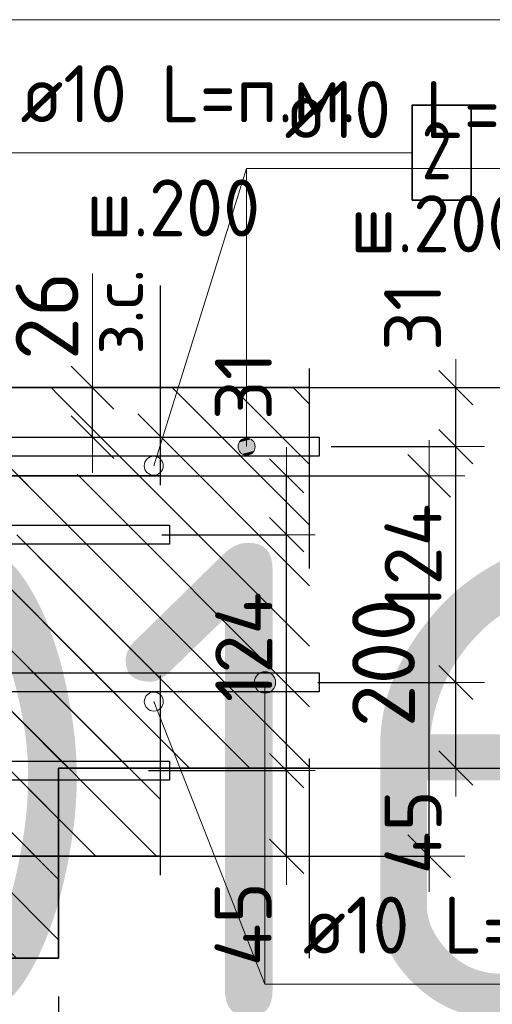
# Model space of a CAD drawing. Header units: metres. Extents: x -38 to 98, y -15 to 21.
# Tile 98 of 147: x 72.505 to 72.753, y 6.354 to 6.872. Entities that reach past the tile are written whole.
import ezdxf

# ---------------------------------------------------------------- set-up
doc = ezdxf.new("R2010")
doc.units = ezdxf.units.M
doc.header["$PDMODE"] = 65
doc.linetypes.add('______4', pattern=[0.135, 0.105, -0.03])
for name, color, linetype, lineweight in [('XR$3$Арм. стержнями верхней зоны', 180, 'Continuous', 35), ('XR$3$Арм. стержнями нижней зоны', 180, 'Continuous', 35), ('XR$3$Арм.стержн. Арматура края', 96, 'Continuous', 35), ('XR$3$Размерная линия (1)', 7, 'Continuous', 13), ('XR$3$Размерная линия_ общее', 7, 'Continuous', 13), ('XR$4$Текст_ примечание', 7, 'Continuous', 13), ('XR$5$Арм. стержнями верхней зоны', 180, 'Continuous', 35), ('XR$5$Арм. стержнями нижней зоны', 180, 'Continuous', 35), ('XR$5$Арм.стержн. Арматура края', 96, 'Continuous', 35), ('XR$5$Размерная линия (1)', 7, 'Continuous', 13), ('XR$5$Размерная линия_ общее', 7, 'Continuous', 13)]:
    doc.layers.add(name, color=color, linetype=linetype, lineweight=lineweight)
doc.styles.add('ISOCPEUR', font='txt')
doc.dimstyles.new('DIMSTYLE_11', dxfattribs={"dimtxt": 0.033, "dimasz": 0.0375, "dimexe": 0, "dimexo": 0, "dimgap": 0.0165, "dimtad": 2, "dimdec": 0, "dimlfac": 1000, "dimrnd": 1, "dimzin": 12, "dimdsep": 46, "dimtxsty": 'ISOCPEUR', "dimblk1": 'ALL_ML_STRICH', "dimblk2": 'ALL_ML_STRICH', "dimsah": 1, "dimcen": 0, "dimclrd": 7, "dimclre": 256, "dimclrt": 7, "dimadec": 0, "dimazin": 0, "dimtfac": 1, "dimtdec": 0, "dimtix": 1, "dimtmove": 2, "dimatfit": 3, "dimfxl": 0, "dimtvp": 1.2, "dimtzin": 0, "dimlwd": 0, "dimlwe": -3, "dimarcsym": 0})
doc.dimstyles.new('DIMSTYLE_12', dxfattribs={"dimtxt": 0.03, "dimasz": 0.03, "dimexe": 0, "dimexo": 0, "dimgap": 0.015, "dimtad": 2, "dimdec": 0, "dimlfac": 1000, "dimrnd": 1, "dimzin": 12, "dimdsep": 46, "dimtxsty": 'ISOCPEUR', "dimblk1": 'ALL_ML_STRICH', "dimblk2": 'ALL_ML_STRICH', "dimsah": 1, "dimcen": 0, "dimclrd": 7, "dimclre": 256, "dimclrt": 7, "dimadec": 0, "dimazin": 0, "dimtfac": 1, "dimtdec": 0, "dimtix": 1, "dimtmove": 2, "dimatfit": 3, "dimfxl": 0, "dimtzin": 0, "dimlwd": 0, "dimlwe": -3, "dimarcsym": 0})
doc.dimstyles.new('DIMSTYLE_14', dxfattribs={"dimtxt": 0.03, "dimasz": 0.03, "dimexe": 0, "dimexo": 0, "dimgap": 0.015, "dimtad": 2, "dimdec": 0, "dimlfac": 1000, "dimrnd": 1, "dimzin": 12, "dimdsep": 46, "dimtxsty": 'ISOCPEUR', "dimblk1": 'ALL_ML_STRICH', "dimblk2": 'ALL_ML_STRICH', "dimsah": 1, "dimcen": 0, "dimclrd": 7, "dimclre": 256, "dimclrt": 7, "dimadec": 0, "dimazin": 0, "dimtfac": 1, "dimtdec": 0, "dimtix": 1, "dimtmove": 2, "dimatfit": 3, "dimfxl": 0, "dimtvp": 1.2, "dimtzin": 0, "dimlwd": 0, "dimlwe": -3, "dimarcsym": 0})
doc.dimstyles.new('DIMSTYLE_8', dxfattribs={"dimtxt": 0.033, "dimasz": 0.0375, "dimexe": 0, "dimexo": 0, "dimgap": 0.0165, "dimtad": 2, "dimdec": 0, "dimlfac": 1000, "dimrnd": 1, "dimzin": 12, "dimdsep": 46, "dimtxsty": 'ISOCPEUR', "dimblk1": 'ALL_ML_STRICH', "dimblk2": 'ALL_ML_STRICH', "dimsah": 1, "dimcen": 0, "dimclrd": 7, "dimclre": 256, "dimclrt": 7, "dimadec": 0, "dimazin": 0, "dimtfac": 1, "dimtdec": 0, "dimtix": 1, "dimtmove": 2, "dimatfit": 3, "dimfxl": 0, "dimtzin": 0, "dimlwd": 0, "dimlwe": -3, "dimarcsym": 0})
pattern_1 = [(135, (0, 0), (-0.031819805, -0.031819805), [0.4, -0.05, 0, -0.05]), (135, (-0.01591, -0.01591), (-0.031819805, -0.031819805), [0.8, -0.1, 0.1, -0.1])]

# ---------------------------------------------------------------- blocks, each defined once
blk = doc.blocks.new('ALL_ML_STRICH')
at = {"color": 0, "linetype": 'ByBlock', "lineweight": -2}
for p, q in [((0, -0.5), (0, 0.5)), ((-0.3, -0.3), (0.3, 0.3)), ((-1, 0), (0.5, 0))]:
    blk.add_line(p, q, dxfattribs=at)
blk = doc.blocks.new('*D71')
at = {"layer": 'DEFPOINTS', "color": 7, "linetype": 'Continuous', "lineweight": 13, "transparency": 33554687}
for p in [(72.2753, 6.37826), (72.52526, 6.37826), (72.2753, 6.23802)]:
    blk.add_point(p, dxfattribs=at)
at = {"layer": 'XR$3$Размерная линия (1)', "color": 9, "linetype": 'Continuous', "lineweight": -2, "true_color": 0xc7c7c7, "transparency": 33554687}
for p, q in [((72.2753, 6.35826), (72.2753, 6.23802)), ((72.52526, 6.35826), (72.52526, 6.23802))]:
    blk.add_line(p, q, dxfattribs=at)
at = {"layer": 'XR$3$Размерная линия (1)', "color": 7, "linetype": 'Continuous', "lineweight": -2, "transparency": 33554687}
blk.add_line((72.2753, 6.23802), (72.52526, 6.23802), dxfattribs=at)
at = {"layer": 'XR$3$Размерная линия (1)', "color": 7, "linetype": 'Continuous', "lineweight": 13, "transparency": 33554687, "xscale": 0.03, "yscale": 0.03, "zscale": 0.03, "rotation": 180}
blk.add_blockref('ALL_ML_STRICH', (72.2753, 6.23802), dxfattribs=at)
at = {"layer": 'XR$3$Размерная линия (1)', "color": 7, "linetype": 'Continuous', "lineweight": 13, "transparency": 33554687, "xscale": 0.03, "yscale": 0.03, "zscale": 0.03}
blk.add_blockref('ALL_ML_STRICH', (72.52526, 6.23802), dxfattribs=at)
at = {"layer": 'XR$3$Размерная линия (1)', "color": 7, "linetype": 'Continuous', "lineweight": 13, "transparency": 33554687, "insert": (72.40178, 6.26052), "char_height": 0.03, "width": 0.09, "attachment_point": 5, "style": 'ISOCPEUR'}
blk.add_mtext('\\A1;{250}', dxfattribs=at)
blk = doc.blocks.new('*D72')
at = {"layer": 'DEFPOINTS', "color": 7, "linetype": 'Continuous', "lineweight": 13, "transparency": 33554687}
for p in [(72.63764, 6.67826), (72.63764, 6.47826), (72.80919, 6.47826)]:
    blk.add_point(p, dxfattribs=at)
at = {"layer": 'XR$3$Размерная линия_ общее', "color": 253, "linetype": 'Continuous', "lineweight": -2, "true_color": 0xa0a0a0, "transparency": 33554687}
for p, q in [((72.65764, 6.67826), (72.80919, 6.67826)), ((72.65764, 6.47826), (72.80919, 6.47826))]:
    blk.add_line(p, q, dxfattribs=at)
at = {"layer": 'XR$3$Размерная линия_ общее', "color": 7, "linetype": 'Continuous', "lineweight": -2, "transparency": 33554687}
blk.add_line((72.80919, 6.47826), (72.80919, 6.67826), dxfattribs=at)
at = {"layer": 'XR$3$Размерная линия_ общее', "color": 7, "linetype": 'Continuous', "lineweight": 13, "transparency": 33554687, "xscale": 0.0375, "yscale": 0.0375, "zscale": 0.0375}
for p, rotation in [((72.80919, 6.67826), 90), ((72.80919, 6.47826), 270)]:
    blk.add_blockref('ALL_ML_STRICH', p, dxfattribs=dict(at, rotation=rotation))
at = {"layer": 'XR$3$Размерная линия_ общее', "color": 7, "linetype": 'Continuous', "lineweight": 13, "transparency": 33554687, "insert": (72.78519, 6.57991), "char_height": 0.033, "width": 0.099, "attachment_point": 5, "rotation": 90, "style": 'ISOCPEUR'}
blk.add_mtext('\\A1;{200}', dxfattribs=at)
blk = doc.blocks.new('*D76')
at = {"layer": 'DEFPOINTS', "color": 7, "linetype": 'Continuous', "lineweight": 13, "transparency": 33554687}
for p in [(72.4853, 6.41826), (72.52526, 6.37826), (72.4853, 6.30302)]:
    blk.add_point(p, dxfattribs=at)
at = {"layer": 'XR$3$Размерная линия (1)', "color": 9, "linetype": 'Continuous', "lineweight": -2, "true_color": 0xc7c7c7, "transparency": 33554687}
for p, q in [((72.4853, 6.39826), (72.4853, 6.30302)), ((72.52526, 6.35826), (72.52526, 6.30302))]:
    blk.add_line(p, q, dxfattribs=at)
at = {"layer": 'XR$3$Размерная линия (1)', "color": 7, "linetype": 'Continuous', "lineweight": -2, "transparency": 33554687}
blk.add_line((72.4853, 6.30302), (72.52526, 6.30302), dxfattribs=at)
at = {"layer": 'XR$3$Размерная линия (1)', "color": 7, "linetype": 'Continuous', "lineweight": 13, "transparency": 33554687, "xscale": 0.03, "yscale": 0.03, "zscale": 0.03, "rotation": 180}
blk.add_blockref('ALL_ML_STRICH', (72.4853, 6.30302), dxfattribs=at)
at = {"layer": 'XR$3$Размерная линия (1)', "color": 7, "linetype": 'Continuous', "lineweight": 13, "transparency": 33554687, "xscale": 0.03, "yscale": 0.03, "zscale": 0.03}
blk.add_blockref('ALL_ML_STRICH', (72.52526, 6.30302), dxfattribs=at)
at = {"layer": 'XR$3$Размерная линия (1)', "color": 7, "linetype": 'Continuous', "lineweight": 13, "transparency": 33554687, "insert": (72.5656, 6.32522), "char_height": 0.03, "width": 0.06, "attachment_point": 5, "style": 'ISOCPEUR'}
blk.add_mtext('\\A1;{40}', dxfattribs=at)
blk = doc.blocks.new('*D143')
at = {"layer": 'DEFPOINTS', "color": 7, "linetype": 'Continuous', "lineweight": 13, "transparency": 33554687}
for p in [(72.50314, 6.67826), (72.50314, 6.65226), (72.54312, 6.65226)]:
    blk.add_point(p, dxfattribs=at)
at = {"layer": 'XR$3$Размерная линия_ общее', "color": 253, "linetype": 'Continuous', "lineweight": -2, "true_color": 0xa0a0a0, "transparency": 33554687}
for p, q in [((72.52314, 6.67826), (72.54312, 6.67826)), ((72.52314, 6.65226), (72.54312, 6.65226))]:
    blk.add_line(p, q, dxfattribs=at)
at = {"layer": 'XR$3$Размерная линия_ общее', "color": 7, "linetype": 'Continuous', "lineweight": -2, "transparency": 33554687}
blk.add_line((72.54312, 6.65226), (72.54312, 6.67826), dxfattribs=at)
at = {"layer": 'XR$3$Размерная линия_ общее', "color": 7, "linetype": 'Continuous', "lineweight": 13, "transparency": 33554687, "xscale": 0.0375, "yscale": 0.0375, "zscale": 0.0375}
for p, rotation in [((72.54312, 6.67826), 90), ((72.54312, 6.65226), 270)]:
    blk.add_blockref('ALL_ML_STRICH', p, dxfattribs=dict(at, rotation=rotation))
at = {"layer": 'XR$3$Размерная линия_ общее', "color": 7, "linetype": 'Continuous', "lineweight": 13, "transparency": 33554687, "insert": (72.54266, 6.69562), "char_height": 0.027, "width": 0.00135, "attachment_point": 1, "rotation": 90, "line_spacing_factor": 0.60241, "style": 'ISOCPEUR'}
blk.add_mtext('з.с.', dxfattribs=at)
at = {"layer": 'XR$3$Размерная линия_ общее', "color": 7, "linetype": 'Continuous', "lineweight": 13, "transparency": 33554687, "insert": (72.51912, 6.71598), "char_height": 0.033, "width": 0.066, "attachment_point": 5, "rotation": 90, "style": 'ISOCPEUR'}
blk.add_mtext('\\A1;{26}', dxfattribs=at)
blk = doc.blocks.new('*D204')
at = {"layer": 'DEFPOINTS', "color": 7, "linetype": 'Continuous', "lineweight": 13, "transparency": 33554687}
for p in [(72.64153, 6.52326), (72.65438, 6.47826), (72.73419, 6.47826)]:
    blk.add_point(p, dxfattribs=at)
at = {"layer": 'XR$3$Размерная линия (1)', "color": 9, "linetype": 'Continuous', "lineweight": -2, "true_color": 0xc7c7c7, "transparency": 33554687}
for p, q in [((72.66153, 6.52326), (72.73419, 6.52326)), ((72.67438, 6.47826), (72.73419, 6.47826))]:
    blk.add_line(p, q, dxfattribs=at)
at = {"layer": 'XR$3$Размерная линия (1)', "color": 7, "linetype": 'Continuous', "lineweight": -2, "transparency": 33554687}
blk.add_line((72.73419, 6.47826), (72.73419, 6.52326), dxfattribs=at)
at = {"layer": 'XR$3$Размерная линия (1)', "color": 7, "linetype": 'Continuous', "lineweight": 13, "transparency": 33554687, "xscale": 0.03, "yscale": 0.03, "zscale": 0.03}
for p, rotation in [((72.73419, 6.52326), 90), ((72.73419, 6.47826), 270)]:
    blk.add_blockref('ALL_ML_STRICH', p, dxfattribs=dict(at, rotation=rotation))
at = {"layer": 'XR$3$Размерная линия (1)', "color": 7, "linetype": 'Continuous', "lineweight": 13, "transparency": 33554687, "insert": (72.71168, 6.4445), "char_height": 0.03, "width": 0.06, "attachment_point": 5, "rotation": 90, "style": 'ISOCPEUR'}
blk.add_mtext('\\A1;{45}', dxfattribs=at)
blk = doc.blocks.new('*D205')
at = {"layer": 'DEFPOINTS', "color": 7, "linetype": 'Continuous', "lineweight": 13, "transparency": 33554687}
for p in [(72.64855, 6.64726), (72.64153, 6.52326), (72.73419, 6.52326)]:
    blk.add_point(p, dxfattribs=at)
at = {"layer": 'XR$3$Размерная линия (1)', "color": 9, "linetype": 'Continuous', "lineweight": -2, "true_color": 0xc7c7c7, "transparency": 33554687}
for p, q in [((72.66855, 6.64726), (72.73419, 6.64726)), ((72.66153, 6.52326), (72.73419, 6.52326))]:
    blk.add_line(p, q, dxfattribs=at)
at = {"layer": 'XR$3$Размерная линия (1)', "color": 7, "linetype": 'Continuous', "lineweight": -2, "transparency": 33554687}
blk.add_line((72.73419, 6.52326), (72.73419, 6.64726), dxfattribs=at)
at = {"layer": 'XR$3$Размерная линия (1)', "color": 7, "linetype": 'Continuous', "lineweight": 13, "transparency": 33554687, "xscale": 0.03, "yscale": 0.03, "zscale": 0.03}
for p, rotation in [((72.73419, 6.64726), 90), ((72.73419, 6.52326), 270)]:
    blk.add_blockref('ALL_ML_STRICH', p, dxfattribs=dict(at, rotation=rotation))
at = {"layer": 'XR$3$Размерная линия (1)', "color": 7, "linetype": 'Continuous', "lineweight": 13, "transparency": 33554687, "insert": (72.71169, 6.58826), "char_height": 0.03, "width": 0.09, "attachment_point": 5, "rotation": 90, "style": 'ISOCPEUR'}
blk.add_mtext('\\A1;{124}', dxfattribs=at)
blk = doc.blocks.new('*D206')
at = {"layer": 'DEFPOINTS', "color": 7, "linetype": 'Continuous', "lineweight": 13, "transparency": 33554687}
for p in [(72.63068, 6.67826), (72.64855, 6.64726), (72.73419, 6.64726)]:
    blk.add_point(p, dxfattribs=at)
at = {"layer": 'XR$3$Размерная линия (1)', "color": 9, "linetype": 'Continuous', "lineweight": -2, "true_color": 0xc7c7c7, "transparency": 33554687}
for p, q in [((72.65068, 6.67826), (72.73419, 6.67826)), ((72.66855, 6.64726), (72.73419, 6.64726))]:
    blk.add_line(p, q, dxfattribs=at)
at = {"layer": 'XR$3$Размерная линия (1)', "color": 7, "linetype": 'Continuous', "lineweight": -2, "transparency": 33554687}
blk.add_line((72.73419, 6.64726), (72.73419, 6.67826), dxfattribs=at)
at = {"layer": 'XR$3$Размерная линия (1)', "color": 7, "linetype": 'Continuous', "lineweight": 13, "transparency": 33554687, "xscale": 0.03, "yscale": 0.03, "zscale": 0.03}
for p, rotation in [((72.73419, 6.67826), 90), ((72.73419, 6.64726), 270)]:
    blk.add_blockref('ALL_ML_STRICH', p, dxfattribs=dict(at, rotation=rotation))
at = {"layer": 'XR$3$Размерная линия (1)', "color": 7, "linetype": 'Continuous', "lineweight": 13, "transparency": 33554687, "insert": (72.71145, 6.71555), "char_height": 0.03, "width": 0.06, "attachment_point": 5, "rotation": 90, "style": 'ISOCPEUR'}
blk.add_mtext('\\A1;{31}', dxfattribs=at)
blk = doc.blocks.new('*D788')
at = {"layer": 'DEFPOINTS', "color": 7, "linetype": 'Continuous', "lineweight": 13, "transparency": 33554687}
for p in [(72.54861, 6.63192), (72.54861, 6.43192), (72.72016, 6.43192)]:
    blk.add_point(p, dxfattribs=at)
at = {"layer": 'XR$5$Размерная линия_ общее', "color": 253, "linetype": 'Continuous', "lineweight": -2, "true_color": 0xa0a0a0, "transparency": 33554687}
for p, q in [((72.56861, 6.63192), (72.72016, 6.63192)), ((72.56861, 6.43192), (72.72016, 6.43192))]:
    blk.add_line(p, q, dxfattribs=at)
at = {"layer": 'XR$5$Размерная линия_ общее', "color": 7, "linetype": 'Continuous', "lineweight": -2, "transparency": 33554687}
blk.add_line((72.72016, 6.43192), (72.72016, 6.63192), dxfattribs=at)
at = {"layer": 'XR$5$Размерная линия_ общее', "color": 7, "linetype": 'Continuous', "lineweight": 13, "transparency": 33554687, "xscale": 0.0375, "yscale": 0.0375, "zscale": 0.0375}
for p, rotation in [((72.72016, 6.63192), 90), ((72.72016, 6.43192), 270)]:
    blk.add_blockref('ALL_ML_STRICH', p, dxfattribs=dict(at, rotation=rotation))
at = {"layer": 'XR$5$Размерная линия_ общее', "color": 7, "linetype": 'Continuous', "lineweight": 13, "transparency": 33554687, "insert": (72.69616, 6.53357), "char_height": 0.033, "width": 0.099, "attachment_point": 5, "rotation": 90, "style": 'ISOCPEUR'}
blk.add_mtext('\\A1;{200}', dxfattribs=at)
blk = doc.blocks.new('*D893')
at = {"layer": 'DEFPOINTS', "color": 7, "linetype": 'Continuous', "lineweight": 13, "transparency": 33554687}
for p in [(72.5525, 6.47692), (72.56535, 6.43192), (72.64516, 6.43192)]:
    blk.add_point(p, dxfattribs=at)
at = {"layer": 'XR$5$Размерная линия (1)', "color": 9, "linetype": 'Continuous', "lineweight": -2, "true_color": 0xc7c7c7, "transparency": 33554687}
for p, q in [((72.5725, 6.47692), (72.64516, 6.47692)), ((72.58535, 6.43192), (72.64516, 6.43192))]:
    blk.add_line(p, q, dxfattribs=at)
at = {"layer": 'XR$5$Размерная линия (1)', "color": 7, "linetype": 'Continuous', "lineweight": -2, "transparency": 33554687}
blk.add_line((72.64516, 6.43192), (72.64516, 6.47692), dxfattribs=at)
at = {"layer": 'XR$5$Размерная линия (1)', "color": 7, "linetype": 'Continuous', "lineweight": 13, "transparency": 33554687, "xscale": 0.03, "yscale": 0.03, "zscale": 0.03}
for p, rotation in [((72.64516, 6.47692), 90), ((72.64516, 6.43192), 270)]:
    blk.add_blockref('ALL_ML_STRICH', p, dxfattribs=dict(at, rotation=rotation))
at = {"layer": 'XR$5$Размерная линия (1)', "color": 7, "linetype": 'Continuous', "lineweight": 13, "transparency": 33554687, "insert": (72.6223, 6.39618), "char_height": 0.03, "width": 0.06, "attachment_point": 5, "rotation": 90, "style": 'ISOCPEUR'}
blk.add_mtext('\\A1;{45}', dxfattribs=at)
blk = doc.blocks.new('*D894')
at = {"layer": 'DEFPOINTS', "color": 7, "linetype": 'Continuous', "lineweight": 13, "transparency": 33554687}
for p in [(72.55952, 6.60092), (72.5525, 6.47692), (72.64516, 6.47692)]:
    blk.add_point(p, dxfattribs=at)
at = {"layer": 'XR$5$Размерная линия (1)', "color": 9, "linetype": 'Continuous', "lineweight": -2, "true_color": 0xc7c7c7, "transparency": 33554687}
for p, q in [((72.57952, 6.60092), (72.64516, 6.60092)), ((72.5725, 6.47692), (72.64516, 6.47692))]:
    blk.add_line(p, q, dxfattribs=at)
at = {"layer": 'XR$5$Размерная линия (1)', "color": 7, "linetype": 'Continuous', "lineweight": -2, "transparency": 33554687}
blk.add_line((72.64516, 6.47692), (72.64516, 6.60092), dxfattribs=at)
at = {"layer": 'XR$5$Размерная линия (1)', "color": 7, "linetype": 'Continuous', "lineweight": 13, "transparency": 33554687, "xscale": 0.03, "yscale": 0.03, "zscale": 0.03}
for p, rotation in [((72.64516, 6.60092), 90), ((72.64516, 6.47692), 270)]:
    blk.add_blockref('ALL_ML_STRICH', p, dxfattribs=dict(at, rotation=rotation))
at = {"layer": 'XR$5$Размерная линия (1)', "color": 7, "linetype": 'Continuous', "lineweight": 13, "transparency": 33554687, "insert": (72.62266, 6.54192), "char_height": 0.03, "width": 0.09, "attachment_point": 5, "rotation": 90, "style": 'ISOCPEUR'}
blk.add_mtext('\\A1;{124}', dxfattribs=at)
blk = doc.blocks.new('*D895')
at = {"layer": 'DEFPOINTS', "color": 7, "linetype": 'Continuous', "lineweight": 13, "transparency": 33554687}
for p in [(72.54165, 6.63192), (72.55952, 6.60092), (72.64516, 6.60092)]:
    blk.add_point(p, dxfattribs=at)
at = {"layer": 'XR$5$Размерная линия (1)', "color": 9, "linetype": 'Continuous', "lineweight": -2, "true_color": 0xc7c7c7, "transparency": 33554687}
for p, q in [((72.56165, 6.63192), (72.64516, 6.63192)), ((72.57952, 6.60092), (72.64516, 6.60092))]:
    blk.add_line(p, q, dxfattribs=at)
at = {"layer": 'XR$5$Размерная линия (1)', "color": 7, "linetype": 'Continuous', "lineweight": -2, "transparency": 33554687}
blk.add_line((72.64516, 6.60092), (72.64516, 6.63192), dxfattribs=at)
at = {"layer": 'XR$5$Размерная линия (1)', "color": 7, "linetype": 'Continuous', "lineweight": 13, "transparency": 33554687, "xscale": 0.03, "yscale": 0.03, "zscale": 0.03}
for p, rotation in [((72.64516, 6.63192), 90), ((72.64516, 6.60092), 270)]:
    blk.add_blockref('ALL_ML_STRICH', p, dxfattribs=dict(at, rotation=rotation))
at = {"layer": 'XR$5$Размерная линия (1)', "color": 7, "linetype": 'Continuous', "lineweight": 13, "transparency": 33554687, "insert": (72.62242, 6.67921), "char_height": 0.03, "width": 0.06, "attachment_point": 5, "rotation": 90, "style": 'ISOCPEUR'}
blk.add_mtext('\\A1;{31}', dxfattribs=at)

msp = doc.modelspace()

# ---------------------------------------------------------------- hatches: boundary and pattern name
at = {"linetype": 'Continuous', "lineweight": 25, "transparency": 33554687}
h = msp.add_hatch(dxfattribs=at)
h.set_pattern_fill('__________540', scale=0.015, style=0, pattern_type=2)
h.set_pattern_definition(pattern_1)
h.paths.add_polyline_path([(72.52526, 6.67826), (72.27526, 6.67826), (72.27526, 6.37826), (72.52526, 6.37826)], flags=0)
h = msp.add_hatch(dxfattribs=at)
h.set_pattern_fill('__________540', scale=0.015, style=0, pattern_type=2)
h.set_pattern_definition(pattern_1)
h.paths.add_polyline_path([(72.52526, 6.67826), (72.52526, 6.47826), (72.65723, 6.47826), (72.65723, 6.67826)], flags=0)
at = {"linetype": 'Continuous', "lineweight": 13, "transparency": 33554687}
h = msp.add_hatch(dxfattribs=at)
h.set_pattern_fill('__________540', scale=0.015, style=0, pattern_type=2)
h.set_pattern_definition(pattern_1)
h.paths.add_polyline_path([(72.12578, 6.63192), (72.12578, 6.43192), (72.57861, 6.43192), (72.57861, 6.63192)], flags=0)
at = {"layer": 'XR$3$Арм. стержнями верхней зоны', "linetype": 'Continuous', "lineweight": 13, "transparency": 33554687}
for points in [[(72.62186, 6.65113), (72.62636, 6.65113), (72.62411, 6.65176)], [(72.62798, 6.64951), (72.62024, 6.64951), (72.61961, 6.64726)], [(72.62798, 6.64951), (72.61961, 6.64726), (72.6286, 6.64726)], [(72.6286, 6.64726), (72.61961, 6.64726), (72.62024, 6.64501)], [(72.62636, 6.65113), (72.62186, 6.65113), (72.62024, 6.64951)], [(72.62636, 6.65113), (72.62024, 6.64951), (72.62798, 6.64951)], [(72.6286, 6.64726), (72.62024, 6.64501), (72.62798, 6.64501)], [(72.62798, 6.64501), (72.62024, 6.64501), (72.62186, 6.64339)], [(72.62798, 6.64501), (72.62186, 6.64339), (72.62636, 6.64339)], [(72.62636, 6.64339), (72.62186, 6.64339), (72.62411, 6.64276)]]:
    msp.add_hatch(color=7, dxfattribs=at).paths.add_polyline_path(points)
at = {"layer": 'XR$3$Арм. стержнями нижней зоны', "linetype": 'Continuous', "lineweight": 13, "transparency": 33554687}
for points in [[(72.62893, 6.52607), (72.63861, 6.52607), (72.63658, 6.5281)], [(72.62893, 6.52607), (72.63658, 6.5281), (72.63096, 6.5281)], [(72.63096, 6.5281), (72.63658, 6.5281), (72.63377, 6.52888)], [(72.62815, 6.52326), (72.6394, 6.52326), (72.63861, 6.52607)], [(72.62815, 6.52326), (72.63861, 6.52607), (72.62893, 6.52607)], [(72.62893, 6.52045), (72.6394, 6.52326), (72.62815, 6.52326)], [(72.62893, 6.52045), (72.63861, 6.52045), (72.6394, 6.52326)], [(72.63096, 6.51842), (72.63861, 6.52045), (72.62893, 6.52045)], [(72.63096, 6.51842), (72.63658, 6.51842), (72.63861, 6.52045)], [(72.63658, 6.51842), (72.63096, 6.51842), (72.63377, 6.51763)]]:
    msp.add_hatch(color=7, dxfattribs=at).paths.add_polyline_path(points)

# ---------------------------------------------------------------- linework, layer by layer
at = {"color": 7, "linetype": 'Continuous', "lineweight": 13, "transparency": 33554687}
for p, q in [((72.57526, 6.63721), (72.62411, 6.79343)), ((72.54312, 6.67826), (72.54312, 6.73826)), ((72.5753, 6.51321), (72.63377, 6.36468))]:
    msp.add_line(p, q, dxfattribs=at)
at = {"color": 7, "linetype": '______4', "lineweight": 25, "transparency": 33554687}
for p, q in [((72.65723, 6.37826), (72.65723, 6.77826)), ((72.57861, 6.73192), (72.57861, 6.33192))]:
    msp.add_line(p, q, dxfattribs=at)
at = {"color": 7, "linetype": 'Continuous', "lineweight": 35, "transparency": 33554687}
for p, q in [((72.52526, 6.67826), (72.27526, 6.67826)), ((72.65723, 6.67826), (72.52526, 6.67826)), ((72.57861, 6.63192), (72.12578, 6.63192)), ((72.52526, 6.47826), (72.65723, 6.47826)), ((72.52526, 6.37826), (72.52526, 6.47826)), ((72.37577, 6.43192), (72.57861, 6.43192)), ((72.27526, 6.37826), (72.52526, 6.37826))]:
    msp.add_line(p, q, dxfattribs=at)
at = {"color": 7, "linetype": 'Continuous', "lineweight": 13, "transparency": 33554687}
for centre in [(72.57526, 6.63721), (72.5753, 6.51321)]:
    msp.add_circle(centre, 0.005, dxfattribs=at)
at = {"layer": 'XR$3$Арм. стержнями верхней зоны', "color": 7, "linetype": 'Continuous', "lineweight": 13, "transparency": 33554687}
for p, q in [((72.62411, 6.79343), (72.85011, 6.79343)), ((72.62411, 6.79343), (72.62411, 6.64726)), ((72.62411, 6.65176), (72.62411, 6.65176)), ((72.61961, 6.64726), (72.61961, 6.64726)), ((72.6286, 6.64726), (72.6286, 6.64726)), ((72.62411, 6.64276), (72.62411, 6.64276))]:
    msp.add_line(p, q, dxfattribs=at)
at = {"layer": 'XR$3$Арм. стержнями верхней зоны', "color": 4, "linetype": 'Continuous', "lineweight": 25, "transparency": 33554687}
msp.add_lwpolyline([(72.30026, 6.65226), (72.66223, 6.65226), (72.66223, 6.64226), (72.30026, 6.64226), (72.30026, 6.65226)], dxfattribs=at)
at = {"layer": 'XR$3$Арм. стержнями верхней зоны', "color": 7, "linetype": 'Continuous', "lineweight": 13, "transparency": 33554687}
msp.add_circle((72.62411, 6.64726), 0.0045, dxfattribs=at)
at = {"layer": 'XR$3$Арм. стержнями нижней зоны', "color": 7, "linetype": 'Continuous', "lineweight": 13, "transparency": 33554687}
for p, q in [((72.63377, 6.52888), (72.63377, 6.52888)), ((72.62815, 6.52326), (72.62815, 6.52326)), ((72.63377, 6.36468), (72.63377, 6.52326)), ((72.6394, 6.52326), (72.6394, 6.52326)), ((72.63377, 6.51763), (72.63377, 6.51763)), ((72.63377, 6.36468), (72.85977, 6.36468))]:
    msp.add_line(p, q, dxfattribs=at)
at = {"layer": 'XR$3$Арм. стержнями нижней зоны', "color": 4, "linetype": 'Continuous', "lineweight": 25, "transparency": 33554687}
msp.add_lwpolyline([(72.30026, 6.52826), (72.66223, 6.52826), (72.66223, 6.51826), (72.30026, 6.51826), (72.30026, 6.52826)], dxfattribs=at)
at = {"layer": 'XR$3$Арм. стержнями нижней зоны', "color": 7, "linetype": 'Continuous', "lineweight": 13, "transparency": 33554687}
msp.add_circle((72.63377, 6.52326), 0.00563, dxfattribs=at)
at = {"layer": 'XR$3$Арм.стержн. Арматура края', "color": 4, "linetype": 'Continuous', "lineweight": 25, "transparency": 33554687}
for points in [[(72.33355, 6.65226), (72.66223, 6.65226), (72.66223, 6.64226)], [(72.66223, 6.64226), (72.33425, 6.64226)], [(72.33425, 6.52826), (72.66223, 6.52826), (72.66223, 6.51826), (72.33355, 6.51826)]]:
    msp.add_lwpolyline(points, dxfattribs=at)
at = {"layer": 'XR$4$Текст_ примечание', "color": 7, "linetype": 'Continuous', "lineweight": 13, "transparency": 33554687}
msp.add_line((86.41979, 6.87171), (67.91979, 6.87171), dxfattribs=at)
at = {"layer": 'XR$5$Арм. стержнями верхней зоны', "color": 7, "linetype": 'Continuous', "lineweight": 13, "transparency": 33554687}
msp.add_line((72.48517, 6.80175), (72.71117, 6.80175), dxfattribs=at)
at = {"layer": 'XR$5$Арм. стержнями верхней зоны', "color": 7, "linetype": 'Continuous', "lineweight": 35, "transparency": 33554687}
msp.add_lwpolyline([(72.71117, 6.77675), (72.74217, 6.77675), (72.74217, 6.82675), (72.71117, 6.82675), (72.71117, 6.77675)], dxfattribs=at)
at = {"layer": 'XR$5$Арм. стержнями верхней зоны', "color": 4, "linetype": 'Continuous', "lineweight": 25, "transparency": 33554687}
msp.add_lwpolyline([(72.15077, 6.60592), (72.58361, 6.60592), (72.58361, 6.59592), (72.15077, 6.59592), (72.15077, 6.60592)], dxfattribs=at)
at = {"layer": 'XR$5$Арм. стержнями нижней зоны', "color": 4, "linetype": 'Continuous', "lineweight": 25, "transparency": 33554687}
msp.add_lwpolyline([(72.15077, 6.48192), (72.58361, 6.48192), (72.58361, 6.47192), (72.15077, 6.47192), (72.15077, 6.48192)], dxfattribs=at)
at = {"layer": 'XR$5$Арм.стержн. Арматура края', "color": 4, "linetype": 'Continuous', "lineweight": 25, "transparency": 33554687}
for points in [[(72.17933, 6.60592), (72.58361, 6.60592), (72.58361, 6.59592), (72.18002, 6.59592)], [(72.18002, 6.48192), (72.58361, 6.48192), (72.58361, 6.47192)], [(72.58361, 6.47192), (72.17933, 6.47192)]]:
    msp.add_lwpolyline(points, dxfattribs=at)

# ---------------------------------------------------------------- texts
at = {"layer": 'XR$3$Арм. стержнями верхней зоны', "color": 7, "linetype": 'Continuous', "lineweight": 25, "transparency": 33554687, "char_height": 0.03, "attachment_point": 7, "style": 'ISOCPEUR'}
for s, insert, width in [('\\W0.94;ø10 L=п.м.', (72.64411, 6.80943), 0.1999832), ('\\W0.95;ш.200 ', (72.6786, 6.74943), 0.1311997)]:
    msp.add_mtext(s, dxfattribs=dict(at, insert=insert, width=width))
at = {"layer": 'XR$3$Арм. стержнями нижней зоны', "color": 7, "linetype": 'Continuous', "lineweight": 25, "transparency": 33554687, "insert": (72.65377, 6.38068), "char_height": 0.03, "width": 0.1999832, "attachment_point": 7, "style": 'ISOCPEUR'}
msp.add_mtext('\\W0.94;ø10 L=п.м.', dxfattribs=at)
at = {"layer": 'XR$4$Текст_ примечание', "color": 7, "linetype": 'Continuous', "lineweight": 35, "transparency": 33554687, "insert": (70.35063, 6.34671), "char_height": 0.25, "width": 2.7437149, "attachment_point": 7, "style": 'ISOCPEUR'}
msp.add_mtext('\\W0.96;ГОСТ 34028-2016', dxfattribs=at)
at = {"layer": 'XR$5$Арм. стержнями верхней зоны', "color": 7, "linetype": 'Continuous', "lineweight": 25, "transparency": 33554687, "char_height": 0.03, "attachment_point": 7, "style": 'ISOCPEUR'}
for s, insert, width in [('\\W0.94;ø10 L=п.м.', (72.50517, 6.81775), 0.1999831), ('\\W0.78;2', (72.71617, 6.78775), 0.0326407), ('\\W0.95;ш.200 ', (72.53967, 6.75775), 0.1311996)]:
    msp.add_mtext(s, dxfattribs=dict(at, insert=insert, width=width))

# ---------------------------------------------------------------- dimensions: what is measured, and where the dimension line sits
at = {"layer": 'XR$3$Размерная линия (1)', "color": 7, "linetype": 'Continuous', "lineweight": 13, "transparency": 33554687}
for base, p1, p2, dimstyle, picture, middle in [((72.73419, 6.67826), (72.66855, 6.64726), (72.65068, 6.67826), 'DIMSTYLE_14', '*D206', (72.71145, 6.71555)), ((72.73419, 6.64726), (72.66153, 6.52326), (72.66855, 6.64726), 'DIMSTYLE_12', '*D205', (72.71169, 6.58826)), ((72.73419, 6.52326), (72.67438, 6.47826), (72.66153, 6.52326), 'DIMSTYLE_14', '*D204', (72.71168, 6.4445))]:
    dim = msp.add_linear_dim(base=base, p1=p1, p2=p2, angle=90, dimstyle=dimstyle, override={"dimpost": '<>', "dimclrd": 7, "dimclre": 9, "dimclrt": 7, "dimlwd": 0, "dimlwe": 65533}, dxfattribs=at)
    dim.commit()
    dim.dimension.update_dxf_attribs({"geometry": picture, "text_midpoint": middle, "dimtype": 160})
for base, p1, dimstyle, picture, middle in [((72.52526, 6.30302), (72.4853, 6.39826), 'DIMSTYLE_14', '*D76', (72.5656, 6.32522)), ((72.52526, 6.23802), (72.2753, 6.35826), 'DIMSTYLE_12', '*D71', (72.40178, 6.26052))]:
    dim = msp.add_linear_dim(base=base, p1=p1, p2=(72.52526, 6.35826), dimstyle=dimstyle, override={"dimpost": '<>', "dimclrd": 7, "dimclre": 9, "dimclrt": 7, "dimlwd": 0, "dimlwe": 65533}, dxfattribs=at)
    dim.commit()
    dim.dimension.update_dxf_attribs({"geometry": picture, "text_midpoint": middle, "dimtype": 160})
at = {"layer": 'XR$3$Размерная линия_ общее', "color": 7, "linetype": 'Continuous', "lineweight": 13, "transparency": 33554687}
dim = msp.add_linear_dim(base=(72.54312, 6.67826), p1=(72.52314, 6.65226), p2=(72.52314, 6.67826), angle=90, text='<>\\Xз.с.', dimstyle='DIMSTYLE_11', override={"dimpost": '<>', "dimclrd": 7, "dimclre": 253, "dimclrt": 7, "dimlwd": 0, "dimlwe": 65533}, dxfattribs=at)
dim.commit()
dim.dimension.update_dxf_attribs({"geometry": '*D143', "text_midpoint": (72.51912, 6.71598), "dimtype": 160})
dim = msp.add_linear_dim(base=(72.80919, 6.67826), p1=(72.65764, 6.47826), p2=(72.65764, 6.67826), angle=90, dimstyle='DIMSTYLE_8', override={"dimpost": '<>', "dimclrd": 7, "dimclre": 253, "dimclrt": 7, "dimlwd": 0, "dimlwe": 65533}, dxfattribs=at)
dim.commit()
dim.dimension.update_dxf_attribs({"geometry": '*D72', "text_midpoint": (72.78519, 6.57991), "dimtype": 160})
at = {"layer": 'XR$5$Размерная линия (1)', "color": 7, "linetype": 'Continuous', "lineweight": 13, "transparency": 33554687}
for base, p1, p2, dimstyle, picture, middle in [((72.64516, 6.63192), (72.57952, 6.60092), (72.56165, 6.63192), 'DIMSTYLE_14', '*D895', (72.62242, 6.67921)), ((72.64516, 6.60092), (72.5725, 6.47692), (72.57952, 6.60092), 'DIMSTYLE_12', '*D894', (72.62266, 6.54192)), ((72.64516, 6.47692), (72.58535, 6.43192), (72.5725, 6.47692), 'DIMSTYLE_14', '*D893', (72.6223, 6.39618))]:
    dim = msp.add_linear_dim(base=base, p1=p1, p2=p2, angle=90, dimstyle=dimstyle, override={"dimpost": '<>', "dimclrd": 7, "dimclre": 9, "dimclrt": 7, "dimlwd": 0, "dimlwe": 65533}, dxfattribs=at)
    dim.commit()
    dim.dimension.update_dxf_attribs({"geometry": picture, "text_midpoint": middle, "dimtype": 160})
at = {"layer": 'XR$5$Размерная линия_ общее', "color": 7, "linetype": 'Continuous', "lineweight": 13, "transparency": 33554687}
dim = msp.add_linear_dim(base=(72.72016, 6.63192), p1=(72.56861, 6.43192), p2=(72.56861, 6.63192), angle=90, dimstyle='DIMSTYLE_8', override={"dimpost": '<>', "dimclrd": 7, "dimclre": 253, "dimclrt": 7, "dimlwd": 0, "dimlwe": 65533}, dxfattribs=at)
dim.commit()
dim.dimension.update_dxf_attribs({"geometry": '*D788', "text_midpoint": (72.69616, 6.53357), "dimtype": 160})

doc.saveas('drawing.dxf')
